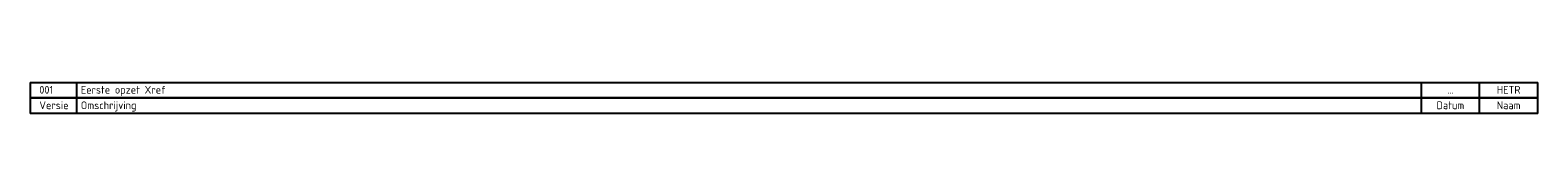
# Paper-space layout 'Layout1' of a CAD drawing. Header units: metres. Extents: x 16 to 501, y 15 to 25.
import ezdxf
from ezdxf.enums import TextEntityAlignment as Align

# ---------------------------------------------------------------- set-up
doc = ezdxf.new("R2010")
doc.units = ezdxf.units.M
doc.layers.add('X-XX-AL-TEKENBLAD_WIJZIGINGSBLOK-G', color=7, linetype='Continuous', lineweight=25)
doc.layers.add('X-XX-AL-TEKENBLAD_WIJZIGINGSBLOK-T25', color=7, linetype='Continuous', lineweight=25)
doc.styles.add('NLCS-ISO-T25', font='NLCS-ISO.ttf', dxfattribs={"height": 2.5})

# ---------------------------------------------------------------- blocks, each defined once
blk = doc.blocks.new('W+B_Versiebeheer')
at = {"layer": 'X-XX-AL-TEKENBLAD_WIJZIGINGSBLOK-G'}
for p, q in [((0, 5), (485.46, 5)), ((0, 5), (0, 0)), ((15, 0), (15, 5)), ((447.96, 0), (447.96, 5)), ((466.71, 0), (466.71, 5)), ((485.46, 0), (485.46, 5)), ((485.46, 0), (0, 0))]:
    blk.add_line(p, q, dxfattribs=at)
at = {"layer": 'X-XX-AL-TEKENBLAD_WIJZIGINGSBLOK-T25', "style": 'NLCS-ISO-T25', "flags": 8}
for tag, p in [('VERSIENUMMER', (2.95, 1.41)), ('OMSCHR', (16.32, 1.41))]:
    blk.add_attdef(tag, p, '', height=2.5, dxfattribs=at)
for tag, p in [('DATUM', (457.31, 1.41)), ('NAAM', (476.06, 1.41))]:
    blk.add_attdef(tag, text='', height=2.5, dxfattribs=at).set_placement(p, align=Align.CENTER)

psp = doc.layouts.get("Layout1")

# ---------------------------------------------------------------- block references
at = {"layer": 'X-XX-AL-TEKENBLAD_WIJZIGINGSBLOK-G'}
ref = psp.add_blockref('W+B_Versiebeheer', (15.59, 19.58), dxfattribs=at)
ref.add_attrib('VERSIENUMMER', '001', (18.54, 20.98), dxfattribs={"layer": 'X-XX-AL-TEKENBLAD_WIJZIGINGSBLOK-T25', "height": 2.5, "style": 'NLCS-ISO-T25'})
ref.add_attrib('OMSCHR', 'Eerste opzet Xref', (31.92, 20.98), dxfattribs={"layer": 'X-XX-AL-TEKENBLAD_WIJZIGINGSBLOK-T25', "height": 2.5, "style": 'NLCS-ISO-T25'})
ref.add_attrib('DATUM', '...', dxfattribs={"layer": 'X-XX-AL-TEKENBLAD_WIJZIGINGSBLOK-T25', "height": 2.5, "style": 'NLCS-ISO-T25'}).set_placement((472.9, 20.98), align=Align.CENTER)
ref.add_attrib('NAAM', 'HETR', dxfattribs={"layer": 'X-XX-AL-TEKENBLAD_WIJZIGINGSBLOK-T25', "height": 2.5, "style": 'NLCS-ISO-T25'}).set_placement((491.65, 20.98), align=Align.CENTER)
ref = psp.add_blockref('W+B_Versiebeheer', (15.59, 14.58), dxfattribs=at)
ref.add_attrib('VERSIENUMMER', 'Versie', (18.54, 15.98), dxfattribs={"layer": 'X-XX-AL-TEKENBLAD_WIJZIGINGSBLOK-T25', "height": 2.5, "style": 'NLCS-ISO-T25'})
ref.add_attrib('OMSCHR', 'Omschrijving', (31.92, 15.98), dxfattribs={"layer": 'X-XX-AL-TEKENBLAD_WIJZIGINGSBLOK-T25', "height": 2.5, "style": 'NLCS-ISO-T25'})
ref.add_attrib('DATUM', 'Datum', dxfattribs={"layer": 'X-XX-AL-TEKENBLAD_WIJZIGINGSBLOK-T25', "height": 2.5, "style": 'NLCS-ISO-T25'}).set_placement((472.9, 15.98), align=Align.CENTER)
ref.add_attrib('NAAM', 'Naam', dxfattribs={"layer": 'X-XX-AL-TEKENBLAD_WIJZIGINGSBLOK-T25', "height": 2.5, "style": 'NLCS-ISO-T25'}).set_placement((491.65, 15.98), align=Align.CENTER)

doc.saveas('drawing.dxf')
